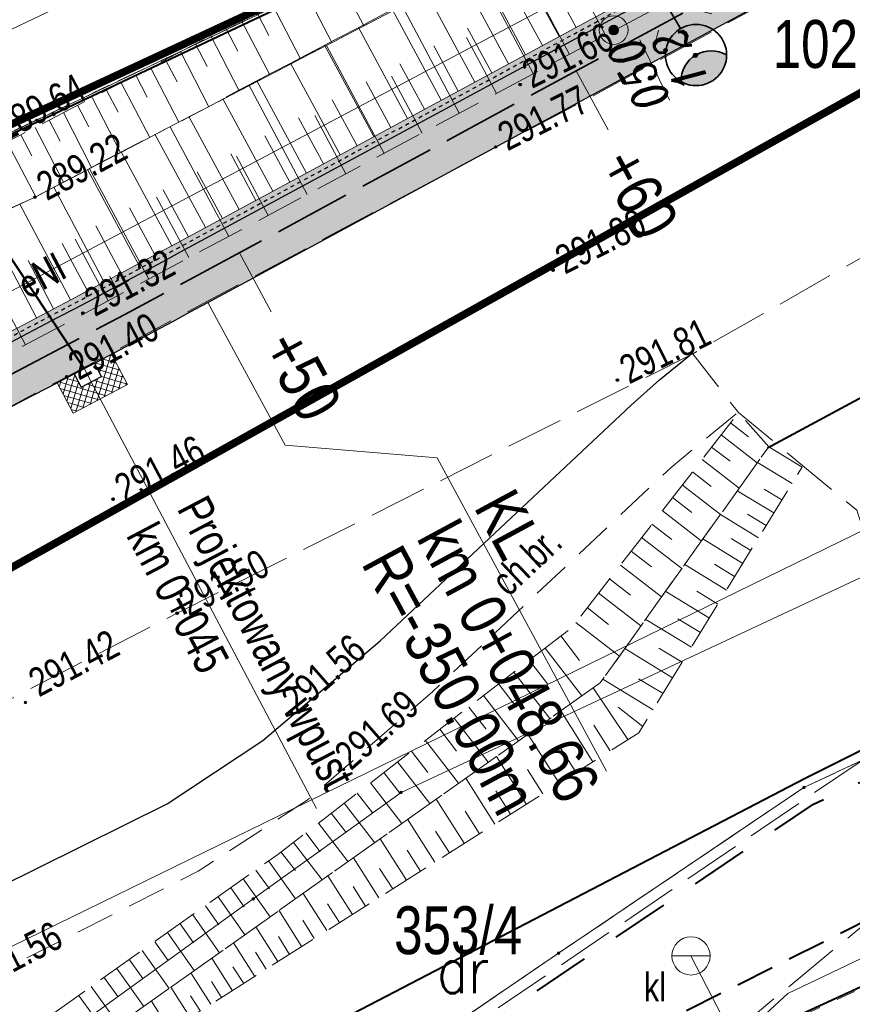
# Model space of a CAD drawing. Header units: metres. Extents: x 7437397 to 7437781, y 5556608 to 5556944.
# Tile 15 of 46: x 7437558 to 7437580, y 5556683 to 5556709. Entities that reach past the tile are written whole.
import ezdxf
from ezdxf.enums import TextEntityAlignment as Align

# ---------------------------------------------------------------- set-up
doc = ezdxf.new("R2010")
doc.units = ezdxf.units.M
doc.header["$MEASUREMENT"] = 0
for name, pattern in [('0.5_0.5', [1.5, 0.5, -0.5, 0.5]), ('314-500', [2.5, 2, -0.5]), ('BUBZ01-500', [1.75, 1.25, -0.5]), ('DGN Style 2', [6.14715, 3.68829, -2.45886]), ('DGN Style 3', [8.60601, 6.14715, -2.45886]), ('EGBK02-500', [2, 1.5, -0.5]), ('EGBO02-500', [2.5, 1.5, -1]), ('EGBU01-500', [1, 0.5, -0.5]), ('KTCR02-500', [1.5, 1, -0.5]), ('KTJZ01-500', [2, 1.5, -0.5])]:
    doc.linetypes.add(name, pattern=pattern)
doc.layers.get('0').update_dxf_attribs({"color": 250, "lineweight": 5})
for name, color, linetype, lineweight in [('203-Punkt załamania granicy działki nie stabilizowany', 7, 'Continuous', 5), ('_PROJ_ZAGOSPODAROWANIE', 7, 'Continuous', 13), ('ARCH_HATCH', 7, 'Continuous', 13), ('BUBZ01', 250, 'Continuous', 5), ('BUIB02_01', 250, 'Continuous', 5), ('BUIB05_01', 250, 'Continuous', 5), ('D_balustrada', 7, '0.5_0.5', 30), ('D_kilometraz', 7, 'Continuous', 13), ('D_kraweznik', 7, 'Continuous', 30), ('D_obrzeze', 7, 'Continuous', 30), ('D_odwodnienie liniowe_wpust', 36, 'Continuous', 30), ('D_opis trasy', 7, 'Continuous', 13), ('D_opisy', 7, 'Continuous', 13), ('D_pobocze', 7, 'Continuous', 13), ('D_skarpa', 7, 'DGN Style 3', 20), ('D_skarpa-symbol', 7, 'Continuous', 20), ('D_zakres', 7, 'DGN Style 2', 13), ('DS_nawierzchnia bitumiczna odtworzenie', 252, 'Continuous', 0), ('EGBD03', 250, 'Continuous', 5), ('EGBK02', 250, 'Continuous', 5), ('EGBO02', 250, 'Continuous', 5), ('EGBP04_03', 250, 'Continuous', 5), ('EGBU01', 250, 'Continuous', 5), ('Elektryka_kanalizacja_technologiczna', 240, '314-500', 35), ('Elektryka_oswietlenie_zewnetrzne', 1, 'Continuous', 35), ('elementy drogowe', 250, 'Continuous', 5), ('KTCR02', 250, 'Continuous', 5), ('KTJZ01', 250, 'Continuous', 5), ('KTKR01', 250, 'Continuous', 5), ('KTOK05_01', 250, 'Continuous', 5), ('MPZP', 250, 'Continuous', 5), ('osadnik kanalizacji lokalnej (dół Chambeau) (punkt)', 7, 'Continuous', 5), ('osadnik kanalizacji lokalnej (dół Chambeau) (punkt)-Atr17', 7, 'Continuous', 5), ('OSSP03', 250, 'Continuous', 5), ('przewód elektroenergetyczny (linia)', 7, 'Continuous', 5), ('przewód kanalizacyjny (linia)', 7, 'Continuous', 5), ('punkt wysokościowy sztuczny', 7, 'Continuous', 5), ('RTPW01', 250, 'Continuous', 5), ('RTPW02', 250, 'Continuous', 5), ('rzedne dla projektanta', 250, 'Continuous', 5), ('SUPE_01', 250, 'Continuous', 5), ('SUPT_01', 250, 'Continuous', 5), ('SUSM01', 250, 'Continuous', 5), ('SUUS13', 250, 'Continuous', 5), ('Warstwa1Kanalizacja deszczowa', 34, 'Continuous', 40)]:
    doc.layers.add(name, color=color, linetype=linetype, lineweight=lineweight)
doc.styles.add('mk2012', font='ITALIC_1250.shx', dxfattribs={"width": 0.8, "height": 0.9})
doc.styles.get("Standard").update_dxf_attribs({"font": 'txt.shx', "width": 0.75})
doc.styles.add('Style-Arial Narrow', font='ARIALN.TTF')
doc.linetypes.add('KTOK05_01-500', pattern='A,3.75,[13,dgnlstyle-rozp_2015.shx,S=0.002778,R=0,X=0,Y=0],3.75', length=7.5)

# ---------------------------------------------------------------- blocks, each defined once
blk = doc.blocks.new('US07')
at = {"color": 0, "linetype": 'Continuous', "lineweight": 13, "ltscale": 10}
for q in [(-5, 0), (5, 0)]:
    blk.add_line((0, 0), q, dxfattribs=at)
blk.add_circle((0, 0), 5, dxfattribs=at)
blk = doc.blocks.new('203')
at = {"layer": '203-Punkt załamania granicy działki nie stabilizowany', "linetype": 'Continuous', "lineweight": 13}
h = blk.add_hatch(color=96, dxfattribs=at)
edge = h.paths.add_edge_path()
edge.add_arc((0, 0), 0.45, 0, 360)
blk = doc.blocks.new('PW02')
at = {"layer": 'punkt wysokościowy sztuczny', "linetype": 'Continuous', "lineweight": 13}
h = blk.add_hatch(color=0, dxfattribs=at)
edge = h.paths.add_edge_path()
edge.add_arc((0, 0), 0.45, 0, 360)
blk = doc.blocks.new('SUSM01_2')
at = {"layer": 'SUSM01', "color": 250, "linetype": 'Continuous', "lineweight": 13}
for p, q in [((-0.543, 0.545), (-0.897, 0.899)), ((0.517, 0.545), (0.871, 0.899)), ((-0.897, -0.869), (-0.543, -0.515)), ((0.871, -0.869), (0.517, -0.515))]:
    blk.add_line(p, q, dxfattribs=at)
blk = doc.blocks.new('SUUS13')
at = {"layer": 'SUUS13', "linetype": 'Continuous', "lineweight": 13}
h = blk.add_hatch(color=8, dxfattribs=at)
edge = h.paths.add_edge_path()
edge.add_arc((0, 0), 0.75, 0, 360)
h = blk.add_hatch(color=8, dxfattribs=at)
edge = h.paths.add_edge_path()
edge.add_arc((0, 0), 0.25, 0, 360)
at = {"layer": 'SUUS13', "color": 250, "linetype": 'Continuous', "lineweight": 13}
for radius in [0.75, 0.25]:
    blk.add_circle((0, 0), radius, dxfattribs=at)
blk = doc.blocks.new('slup_oswietleniowy_3')
h = blk.add_hatch(color=256)
h.dxf.hatch_style = 1
h.paths.add_polyline_path([(3, -0.866, 0.267949), (3.5, 0, 0.267949), (3, 0.866, 0.57735)])
for p, q in [((0, 0.35), (0, -0.35)), ((-0.35, 0), (1.5, 0))]:
    blk.add_line(p, q)
for centre, radius in [((2.5, 0), 1), ((0, 0), 0.35)]:
    blk.add_circle(centre, radius)
blk.add_arc((3.5, 0), 1, 120, 240)

msp = doc.modelspace()

# ---------------------------------------------------------------- hatches: boundary and pattern name
at = {"layer": '_PROJ_ZAGOSPODAROWANIE'}
h = msp.add_hatch(dxfattribs=at)
h.set_pattern_fill('AR-CONC', color=251, scale=0.1, style=0)
h.set_pattern_definition([(50, (0, 0), (0.7172601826, -0.062752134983), [0.075, -0.825]), (355, (0, 0), (-0.138751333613, 0.7521921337), [0.06, -0.66]), (100.45144446, (0.0598, -0.0052), (0.578508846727, 0.68943999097), [0.063740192, -0.701142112]), (46.1842, (0, 0.2), (1.06724133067, -0.16551928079), [0.1125, -1.2375]), (96.63563549, (0.0889, 0.1862), (0.93466194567, 0.97411860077), [0.095610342, -1.05171376]), (351.18416399, (0, 0.2), (0.93466194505, 0.97411860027), [0.09, -0.990000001]), (21, (0.1, 0.15), (0.59690705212, -0.402618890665), [0.075, -0.825]), (326, (0.1, 0.15), (0.24331533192, 0.725150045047), [0.06, -0.66]), (71.45144474, (0.14974, 0.11645), (0.84022237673, 0.322531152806), [0.06374019, -0.701142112]), (37.5, (0, 0), (0.012159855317, 0.332893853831), [0, -0.652, 0, -0.67, 0, -0.6625]), (7.5, (0, 0), (0.263069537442, 0.394411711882), [0, -0.382, 0, -0.637, 0, -0.2525]), (327.5, (-0.223, 0), (0.5338224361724, -0.022554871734), [0, -0.25, 0, -0.78, 0, -1.035]), (317.5, (-0.323, 0), (0.583186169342, 0.100104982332), [0, -0.325, 0, -0.518, 0, -0.735])])
h.paths.add_polyline_path([(7437562.283, 5556703.048, -0.023893), (7437532.299, 5556688.645), (7437530.681, 5556687.961, -0.394504), (7437522.668, 5556690.9), (7437522.022, 5556692.179), (7437521.799, 5556692.066), (7437522.445, 5556690.787, 0.394504), (7437530.778, 5556687.731), (7437532.396, 5556688.415, 0.023893), (7437562.402, 5556702.828), (7437593.223, 5556719.488), (7437593.104, 5556719.708)])
at = {"layer": 'ARCH_HATCH', "linetype": 'Continuous', "lineweight": 25}
h = msp.add_hatch(color=254, dxfattribs=at)
h.dxf.hatch_style = 1
h.paths.add_polyline_path([(7437562.402, 5556702.828, -0.023893), (7437532.396, 5556688.415), (7437530.778, 5556687.731, -0.394504), (7437522.445, 5556690.787), (7437521.799, 5556692.066), (7437520.46, 5556691.39), (7437521.106, 5556690.111, 0.394504), (7437531.362, 5556686.349), (7437532.98, 5556687.034, 0.021064), (7437559.623, 5556699.646), (7437559.623, 5556699.646), (7437559.888, 5556699.785, 0.002613), (7437563.116, 5556701.508), (7437592.616, 5556717.455), (7437593.223, 5556719.488)])
at = {"layer": 'DS_nawierzchnia bitumiczna odtworzenie'}
h = msp.add_hatch(dxfattribs=at)
h.set_pattern_fill('CROSSHATCH', color=256, style=0, pattern_type=2)
h.set_pattern_definition([(73.467, (7437560.36012, 5556699.40724), (-0.143798, 0.042686), []), (343.467, (7437560.36012, 5556699.40724), (0.042686, 0.143798), [])])
h.paths.add_polyline_path([(7437560.154, 5556699.925), (7437560.154, 5556699.925), (7437560.34, 5556699.571), (7437559.809, 5556699.292), (7437559.623, 5556699.646, -0.000357), (7437559.18, 5556699.413), (7437559.6, 5556698.616), (7437561.016, 5556699.362), (7437560.596, 5556700.159, -0.000357)])

# ---------------------------------------------------------------- linework, layer by layer
at = {"layer": 'BUBZ01', "color": 7, "linetype": 'Continuous', "lineweight": 13, "flags": 128}
for points in [[(7437573.5, 5556708.49), (7437571.99, 5556711.33)], [(7437571.61, 5556707.49), (7437570.127, 5556710.263)], [(7437566.44, 5556710.16), (7437567.188, 5556708.732)], [(7437565.61, 5556709.73), (7437566.354, 5556708.298)], [(7437564.79, 5556709.3), (7437565.534, 5556707.871)], [(7437569.68, 5556706.45), (7437568.188, 5556709.253)], [(7437572.56, 5556707.99), (7437571.8, 5556709.42)], [(7437564.39, 5556709.09), (7437564.71, 5556708.48)], [(7437563.98, 5556708.88), (7437564.734, 5556707.455)], [(7437563.19, 5556708.47), (7437563.931, 5556707.036)], [(7437563.58, 5556708.67), (7437563.9, 5556708.07)], [(7437562.79, 5556708.26), (7437563.1, 5556707.67)], [(7437567.72, 5556705.4), (7437566.21, 5556708.223)], [(7437570.65, 5556706.97), (7437569.87, 5556708.43)], [(7437562.4, 5556708.06), (7437563.137, 5556706.623)], [(7437562.01, 5556707.85), (7437562.31, 5556707.27)], [(7437561.23, 5556707.45), (7437561.53, 5556706.87)], [(7437561.62, 5556707.65), (7437562.355, 5556706.216)], [(7437568.71, 5556705.93), (7437567.91, 5556707.42)], [(7437560.85, 5556707.25), (7437561.596, 5556705.82)], [(7437565.71, 5556704.33), (7437564.192, 5556707.172)], [(7437560.47, 5556707.05), (7437560.77, 5556706.48)], [(7437559.71, 5556706.66), (7437560.01, 5556706.1)], [(7437560.09, 5556706.86), (7437560.834, 5556705.423)], [(7437559.34, 5556706.47), (7437560.079, 5556705.03)], [(7437566.72, 5556704.87), (7437565.91, 5556706.39)], [(7437558.97, 5556706.27), (7437559.26, 5556705.72)], [(7437558.23, 5556705.89), (7437558.52, 5556705.34)], [(7437558.6, 5556706.08), (7437559.348, 5556704.649)], [(7437563.66, 5556703.23), (7437562.133, 5556706.1)], [(7437557.87, 5556705.7), (7437558.619, 5556704.268)], [(7437564.69, 5556703.78), (7437563.86, 5556705.33)], [(7437562.62, 5556702.68), (7437561.77, 5556704.26)], [(7437558.35, 5556700.4), (7437557.47, 5556702.05)], [(7437576.76, 5556698.36), (7437577.23, 5556698)], [(7437576.52, 5556698.05), (7437577.46, 5556697.32)], [(7437576.27, 5556697.73), (7437576.75, 5556697.36)], [(7437576.02, 5556697.41), (7437576.99, 5556696.66)], [(7437578.37, 5556696.78), (7437577.47, 5556697.33)], [(7437575.77, 5556697.08), (7437576.26, 5556696.7)], [(7437575.51, 5556696.74), (7437576.5, 5556695.97)], [(7437578.1, 5556696.35), (7437577.64, 5556696.63)], [(7437575.25, 5556696.41), (7437575.75, 5556696.02)], [(7437577.89, 5556696.01), (7437576.94, 5556696.59)], [(7437574.98, 5556696.07), (7437576, 5556695.28)], [(7437577.49, 5556695.36), (7437576.5, 5556695.97)], [(7437577.69, 5556695.68), (7437577.21, 5556695.98)], [(7437574.71, 5556695.72), (7437575.23, 5556695.32)], [(7437574.44, 5556695.37), (7437575.49, 5556694.56)], [(7437577.08, 5556694.69), (7437576.04, 5556695.33)], [(7437577.29, 5556695.03), (7437576.78, 5556695.34)], [(7437574.17, 5556695.01), (7437574.7, 5556694.6)], [(7437573.89, 5556694.65), (7437574.96, 5556693.82)], [(7437576.66, 5556693.99), (7437575.57, 5556694.66)], [(7437576.87, 5556694.35), (7437576.34, 5556694.67)], [(7437573.6, 5556694.29), (7437574.15, 5556693.86)], [(7437573.31, 5556693.92), (7437574.42, 5556693.06)], [(7437576.21, 5556693.26), (7437575.07, 5556693.96)], [(7437576.43, 5556693.63), (7437575.88, 5556693.97)], [(7437573.02, 5556693.54), (7437573.58, 5556693.1)], [(7437572.72, 5556693.15), (7437573.86, 5556692.27)], [(7437575.74, 5556692.5), (7437574.55, 5556693.23)], [(7437575.98, 5556692.89), (7437575.39, 5556693.24)], [(7437572.33, 5556692.8), (7437572.82, 5556692.16)], [(7437571.92, 5556692.48), (7437572.88, 5556691.23)], [(7437575.25, 5556691.7), (7437574, 5556692.47)], [(7437575.5, 5556692.11), (7437574.89, 5556692.48)], [(7437571.51, 5556692.16), (7437571.98, 5556691.55)], [(7437571.1, 5556691.85), (7437572.04, 5556690.64)], [(7437570.71, 5556691.54), (7437571.17, 5556690.94)], [(7437574.74, 5556690.87), (7437573.43, 5556691.67)], [(7437575, 5556691.29), (7437574.36, 5556691.68)], [(7437570.31, 5556691.24), (7437571.23, 5556690.06)], [(7437574.08, 5556690.09), (7437573.18, 5556691.44)], [(7437569.93, 5556690.94), (7437570.38, 5556690.36)], [(7437573.17, 5556689.51), (7437572.33, 5556690.84)], [(7437574.47, 5556690.43), (7437573.83, 5556690.94)], [(7437569.55, 5556690.65), (7437570.43, 5556689.5)], [(7437573.62, 5556689.8), (7437573.19, 5556690.47)], [(7437569.17, 5556690.36), (7437569.61, 5556689.79)], [(7437572.29, 5556688.95), (7437571.47, 5556690.23)], [(7437568.8, 5556690.07), (7437569.66, 5556688.95)], [(7437568.43, 5556689.79), (7437568.86, 5556689.23)], [(7437572.73, 5556689.23), (7437572.31, 5556689.88)], [(7437568.07, 5556689.51), (7437568.91, 5556688.42)], [(7437571.43, 5556688.41), (7437570.65, 5556689.65)], [(7437567.71, 5556689.23), (7437568.13, 5556688.69)], [(7437571.86, 5556688.67), (7437571.46, 5556689.31)], [(7437567.36, 5556688.96), (7437568.18, 5556687.9)], [(7437570.61, 5556687.88), (7437569.85, 5556689.08)], [(7437567.01, 5556688.69), (7437567.42, 5556688.17)], [(7437571.02, 5556688.14), (7437570.63, 5556688.75)], [(7437566.67, 5556688.43), (7437567.47, 5556687.39)], [(7437569.81, 5556687.38), (7437569.08, 5556688.53)], [(7437566.33, 5556688.17), (7437566.73, 5556687.66)], [(7437570.21, 5556687.63), (7437569.83, 5556688.22)], [(7437566, 5556687.91), (7437566.78, 5556686.9)], [(7437569.04, 5556686.89), (7437568.33, 5556688.01)], [(7437565.67, 5556687.65), (7437566.05, 5556687.16)], [(7437569.42, 5556687.13), (7437569.06, 5556687.7)], [(7437565.35, 5556687.4), (7437566.1, 5556686.43)], [(7437568.3, 5556686.42), (7437567.61, 5556687.5)], [(7437565.02, 5556687.16), (7437565.4, 5556686.67)], [(7437568.67, 5556686.65), (7437568.32, 5556687.2)], [(7437564.7, 5556686.92), (7437565.4, 5556685.93)], [(7437567.58, 5556685.96), (7437566.92, 5556687)], [(7437564.37, 5556686.68), (7437564.72, 5556686.19)], [(7437567.94, 5556686.19), (7437567.6, 5556686.72)], [(7437564.04, 5556686.45), (7437564.74, 5556685.46)], [(7437566.89, 5556685.52), (7437566.25, 5556686.53)], [(7437563.71, 5556686.22), (7437564.06, 5556685.72)], [(7437566.22, 5556685.1), (7437565.6, 5556686.07)], [(7437567.23, 5556685.74), (7437566.91, 5556686.25)], [(7437563.38, 5556685.98), (7437564.08, 5556684.99)], [(7437563.05, 5556685.75), (7437563.4, 5556685.25)], [(7437565.57, 5556684.68), (7437564.97, 5556685.63)], [(7437566.55, 5556685.31), (7437566.24, 5556685.8)], [(7437562.72, 5556685.51), (7437563.42, 5556684.52)], [(7437565.89, 5556684.89), (7437565.59, 5556685.37)], [(7437562.06, 5556685.05), (7437562.76, 5556684.06)], [(7437562.39, 5556685.28), (7437562.74, 5556684.78)], [(7437564.94, 5556684.29), (7437564.37, 5556685.2)], [(7437561.73, 5556684.81), (7437562.08, 5556684.32)], [(7437564.34, 5556683.9), (7437563.78, 5556684.78)], [(7437565.25, 5556684.48), (7437564.96, 5556684.95)], [(7437561.4, 5556684.58), (7437562.1, 5556683.59)], [(7437564.64, 5556684.09), (7437564.36, 5556684.54)], [(7437561.07, 5556684.34), (7437561.42, 5556683.85)], [(7437563.76, 5556683.53), (7437563.22, 5556684.38)], [(7437560.74, 5556684.11), (7437561.44, 5556683.12)], [(7437564.05, 5556683.72), (7437563.77, 5556684.15)], [(7437560.4, 5556683.88), (7437560.76, 5556683.38)], [(7437563.19, 5556683.18), (7437562.67, 5556684)], [(7437563.47, 5556683.35), (7437563.21, 5556683.77)], [(7437560.07, 5556683.64), (7437560.78, 5556682.65)], [(7437562.65, 5556682.83), (7437562.15, 5556683.62)], [(7437559.74, 5556683.41), (7437560.1, 5556682.91)], [(7437562.12, 5556682.5), (7437561.64, 5556683.26)], [(7437562.92, 5556683), (7437562.66, 5556683.4)]]:
    msp.add_lwpolyline(points, dxfattribs=at)
at = {"layer": 'BUBZ01', "color": 7, "linetype": 'BUBZ01-500', "lineweight": 13, "flags": 128}
for points in [[(7437555.54, 5556678.94), (7437554.3, 5556679.55), (7437564.94, 5556687.09), (7437572.62, 5556693.02), (7437576.97, 5556698.63), (7437577.76, 5556697.74), (7437573.36, 5556691.57), (7437555.54, 5556678.94)], [(7437577.76, 5556697.74), (7437578.63, 5556697.21), (7437574.37, 5556690.27), (7437554.88, 5556677.9), (7437555.54, 5556678.94), (7437573.36, 5556691.57), (7437577.76, 5556697.74)]]:
    msp.add_lwpolyline(points, close=True, dxfattribs=at)
at = {"layer": 'BUIB02_01', "color": 212, "linetype": 'Continuous', "lineweight": 40, "flags": 128}
for points in [[(7437578.709, 5556689.08), (7437609.016, 5556704.209), (7437638.73, 5556719.29), (7437644.506, 5556722.382), (7437654.627, 5556703.284)], [(7437478.779, 5556655.789), (7437498.529, 5556658.242), (7437527.258, 5556665.29), (7437554.461, 5556676.462), (7437578.709, 5556689.08)]]:
    msp.add_lwpolyline(points, dxfattribs=at)
at = {"layer": 'BUIB05_01', "color": 7, "linetype": 'Continuous', "lineweight": 40, "flags": 128}
msp.add_lwpolyline([(7437577.73, 5556697.71), (7437589.04, 5556703.81)], dxfattribs=at)
at = {"layer": 'D_kilometraz', "flags": 128}
for points in [[(7437573.568, 5556706.022), (7437572.736, 5556707.561)], [(7437564.771, 5556701.266), (7437563.939, 5556702.806)]]:
    msp.add_lwpolyline(points, dxfattribs=at)
at = {"layer": 'D_kraweznik'}
msp.add_line((7437563.116, 5556701.508), (7437592.616, 5556717.455), dxfattribs=at)
msp.add_arc((7437396.683, 5557009.404), 350, 292.91854, 298.39337, dxfattribs=at)
at = {"layer": 'D_obrzeze'}
msp.add_line((7437562.402, 5556702.828), (7437605.532, 5556726.141), dxfattribs=at)
at = {"layer": 'D_odwodnienie liniowe_wpust', "flags": 128}
msp.add_lwpolyline([(7437559.809, 5556699.292), (7437560.34, 5556699.571), (7437560.154, 5556699.925), (7437559.623, 5556699.646), (7437559.809, 5556699.292)], close=True, dxfattribs=at)
at = {"layer": 'D_opis trasy'}
msp.add_line((7437565.131, 5556697.78), (7437569.103, 5556697.448), dxfattribs=at)
at = {"layer": 'D_opis trasy', "flags": 128}
for points in [[(7437563.116, 5556701.508), (7437565.131, 5556697.78)], [(7437569.103, 5556697.448), (7437573.525, 5556689.269)]]:
    msp.add_lwpolyline(points, dxfattribs=at)
at = {"layer": 'D_opisy'}
msp.add_line((7437559.888, 5556699.785), (7437565.947, 5556688.292), dxfattribs=at)
at = {"layer": 'D_skarpa-symbol', "flags": 128}
for points in [[(7437572.729, 5556708.694), (7437571.483, 5556710.998)], [(7437571.849, 5556708.218), (7437570.594, 5556710.54)], [(7437570.969, 5556707.743), (7437569.704, 5556710.083)], [(7437570.089, 5556707.267), (7437568.818, 5556709.619)], [(7437572.289, 5556708.456), (7437571.664, 5556709.613)], [(7437569.21, 5556706.792), (7437567.932, 5556709.155)], [(7437571.409, 5556707.98), (7437570.779, 5556709.146)], [(7437568.33, 5556706.316), (7437567.047, 5556708.69)], [(7437570.529, 5556707.505), (7437569.895, 5556708.678)], [(7437567.45, 5556705.841), (7437566.161, 5556708.226)], [(7437569.65, 5556707.029), (7437569.012, 5556708.208)], [(7437566.571, 5556705.365), (7437565.275, 5556707.761)], [(7437568.77, 5556706.554), (7437568.13, 5556707.738)], [(7437565.691, 5556704.89), (7437564.39, 5556707.297)], [(7437567.89, 5556706.078), (7437567.247, 5556707.268)], [(7437564.811, 5556704.414), (7437563.504, 5556706.832)], [(7437567.011, 5556705.603), (7437566.364, 5556706.798)], [(7437563.932, 5556703.938), (7437562.618, 5556706.368)], [(7437566.131, 5556705.127), (7437565.482, 5556706.328)], [(7437563.052, 5556703.463), (7437561.733, 5556705.903)], [(7437565.251, 5556704.652), (7437564.599, 5556705.858)], [(7437562.172, 5556702.988), (7437560.852, 5556705.441)], [(7437564.371, 5556704.176), (7437563.716, 5556705.388)], [(7437563.492, 5556703.701), (7437562.834, 5556704.918)], [(7437562.612, 5556703.225), (7437561.951, 5556704.448)], [(7437559.526, 5556701.575), (7437558.202, 5556704.076)], [(7437561.731, 5556702.751), (7437561.07, 5556703.98)], [(7437558.642, 5556701.107), (7437557.303, 5556703.66)], [(7437559.968, 5556701.808), (7437559.31, 5556703.048)], [(7437559.084, 5556701.341), (7437558.418, 5556702.604)]]:
    msp.add_lwpolyline(points, dxfattribs=at)
at = {"layer": 'D_zakres', "flags": 128}
msp.add_lwpolyline([(7437559.18, 5556699.413), (7437559.6, 5556698.616), (7437561.016, 5556699.362), (7437560.596, 5556700.159)], dxfattribs=at)
at = {"layer": 'EGBD03', "color": 96, "linetype": 'Continuous', "lineweight": 13, "flags": 128}
for points in [[(7437594.67, 5556701.11), (7437568.16, 5556688.71)], [(7437549.89, 5556680.73), (7437584.26, 5556697.53)], [(7437586.26, 5556692.39), (7437578.68, 5556688.84)], [(7437564.3, 5556685.93), (7437568.16, 5556688.71)], [(7437572.27, 5556684.51), (7437578.68, 5556688.84)], [(7437553.19, 5556677.9), (7437564.3, 5556685.93)], [(7437572.27, 5556684.51), (7437566.34, 5556680.46)]]:
    msp.add_lwpolyline(points, dxfattribs=at)
at = {"layer": 'EGBK02', "color": 96, "linetype": 'EGBK02-500', "lineweight": 13, "flags": 128}
for points in [[(7437581.3, 5556690.06), (7437578.68, 5556688.84)], [(7437578.68, 5556688.84), (7437572.27, 5556684.51)], [(7437572.27, 5556684.51), (7437566.34, 5556680.46)]]:
    msp.add_lwpolyline(points, dxfattribs=at)
at = {"layer": 'EGBU01', "color": 96, "linetype": 'EGBU01-500', "lineweight": 13, "flags": 128}
for points in [[(7437581.3, 5556690.06), (7437578.68, 5556688.84)], [(7437578.68, 5556688.84), (7437581.3, 5556690.06)], [(7437578.68, 5556688.84), (7437572.27, 5556684.51)], [(7437572.27, 5556684.51), (7437578.68, 5556688.84)], [(7437575.92, 5556681.62), (7437583.87, 5556685.3)], [(7437572.27, 5556684.51), (7437566.34, 5556680.46)], [(7437566.34, 5556680.46), (7437572.27, 5556684.51)]]:
    msp.add_lwpolyline(points, dxfattribs=at)
at = {"layer": 'Elektryka_kanalizacja_technologiczna'}
msp.add_line((7437562.759, 5556702.168), (7437606.252, 5556725.682), dxfattribs=at)
at = {"layer": 'elementy drogowe', "color": 7, "linetype": 'Continuous', "lineweight": 13, "ltscale": 10, "flags": 128}
msp.add_lwpolyline([(7437560.546, 5556702.194), (7437560.721, 5556701.891), (7437561.046, 5556702.078)], dxfattribs=at)
at = {"layer": 'KTCR02', "color": 7, "linetype": 'KTCR02-500', "lineweight": 13, "flags": 128}
msp.add_lwpolyline([(7437576.91, 5556698.6), (7437575.21, 5556697.2), (7437568.98, 5556691.34), (7437565.71, 5556688.51), (7437562.86, 5556686.65), (7437557.05, 5556683.71), (7437557.69, 5556682.42), (7437553.22, 5556680.18), (7437552.61, 5556681.5), (7437549.38, 5556679.96), (7437545.37, 5556678.26), (7437542.6, 5556677.35), (7437533.32, 5556674.74)], dxfattribs=at)
at = {"layer": 'KTJZ01', "color": 7, "linetype": 'KTJZ01-500', "lineweight": 13, "flags": 128}
msp.add_lwpolyline([(7437589.109, 5556707.502), (7437587.51, 5556704.57), (7437591.6, 5556694.89), (7437588.51, 5556693.05), (7437585.23, 5556698.82), (7437583.56, 5556697.89), (7437586.26, 5556692.39), (7437588.01, 5556689.01), (7437584.59, 5556687.27), (7437583.01, 5556687.54), (7437568.72, 5556675.73), (7437566.49, 5556680.22), (7437581.79, 5556690.63), (7437580.06, 5556696.08), (7437576.97, 5556698.63), (7437575.78, 5556700.17)], dxfattribs=at)
at = {"layer": 'KTKR01', "color": 7, "linetype": 'Continuous', "lineweight": 30, "flags": 128}
msp.add_lwpolyline([(7437509.93, 5556671.34), (7437513.74, 5556672.37), (7437516.19, 5556672.93), (7437525.36, 5556674.85), (7437534.27, 5556677.12), (7437543.86, 5556679.82), (7437547.6, 5556681.25), (7437562.05, 5556688.41), (7437564.55, 5556690.07), (7437567.61, 5556692.67), (7437574.17, 5556698.83), (7437574.91, 5556699.49), (7437575.69, 5556700.12)], dxfattribs=at)
at = {"layer": 'KTOK05_01', "color": 7, "linetype": 'KTOK05_01-500', "lineweight": 40, "flags": 128}
msp.add_lwpolyline([(7437568.97, 5556671.61), (7437569.48, 5556674.26), (7437578.55, 5556682.89), (7437583.93, 5556685.36)], dxfattribs=at)
at = {"layer": 'przewód elektroenergetyczny (linia)', "color": 1, "linetype": 'Continuous', "lineweight": 13, "flags": 128}
msp.add_lwpolyline([(7437570.15, 5556675.06), (7437569.67, 5556675.52), (7437578.26, 5556683.46), (7437582.47, 5556685.47), (7437587.88, 5556688.07), (7437585.32, 5556692.93), (7437587.22, 5556693.96)], dxfattribs=at)
at = {"layer": 'przewód kanalizacyjny (linia)', "color": 36, "linetype": 'Continuous', "lineweight": 13, "flags": 128}
msp.add_lwpolyline([(7437585.379, 5556665.743), (7437575.73, 5556684.44)], dxfattribs=at)
at = {"layer": 'rzedne dla projektanta', "color": 7, "linetype": 'Continuous', "lineweight": 40}
for centre in [(7437571.27, 5556707.2), (7437570.63, 5556705.57), (7437558.6, 5556704.26), (7437572.13, 5556702.35), (7437559.85, 5556701.23), (7437559.43, 5556699.57), (7437573.81, 5556699.48), (7437560.64, 5556696.37), (7437562.31, 5556693.39)]:
    msp.add_circle(centre, 0.0225, dxfattribs=at)
at = {"layer": 'SUUS13', "color": 7, "linetype": 'Continuous', "lineweight": 13}
msp.add_line((7437575.171, 5556706.795), (7437574.398, 5556708.365), dxfattribs=at)
at = {"layer": 'Warstwa1Kanalizacja deszczowa'}
msp.add_line((7437559.888, 5556699.785), (7437557.587, 5556703.239), dxfattribs=at)

# ---------------------------------------------------------------- block references
at = {"layer": 'EGBP04_03', "color": 96, "linetype": 'Continuous', "lineweight": 13, "xscale": 0.1, "yscale": 0.1, "zscale": 0.1}
for p in [(7437568.16, 5556688.71), (7437578.68, 5556688.84), (7437564.3, 5556685.93), (7437572.27, 5556684.51)]:
    msp.add_blockref('203', p, dxfattribs=at)
at = {"layer": 'Elektryka_oswietlenie_zewnetrzne', "linetype": 'Continuous', "xscale": 0.8, "yscale": 0.8, "zscale": 0.001, "rotation": 300.3159171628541}
msp.add_blockref('slup_oswietleniowy_3', (7437574.852, 5556709.699), dxfattribs=at)
at = {"layer": 'osadnik kanalizacji lokalnej (dół Chambeau) (punkt)', "color": 7, "linetype": 'Continuous', "lineweight": 13, "xscale": 0.1, "yscale": 0.1, "zscale": 0.1}
msp.add_blockref('US07', (7437575.73, 5556684.44), dxfattribs=at)
at = {"layer": 'RTPW02', "color": 7, "linetype": 'Continuous', "lineweight": 13, "xscale": 0.1, "yscale": 0.1, "zscale": 0.1}
for p in [(7437558.35, 5556691.06), (7437565.3, 5556690.8), (7437566.66, 5556689.31)]:
    msp.add_blockref('PW02', p, dxfattribs=at)
at = {"layer": 'SUSM01', "color": 7, "linetype": 'Continuous', "lineweight": 13, "rotation": 211.119352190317}
msp.add_blockref('SUSM01_2', (7437575.041, 5556709.357), dxfattribs=at)
at = {"layer": 'SUUS13', "color": 7, "linetype": 'Continuous', "lineweight": 13, "xscale": 0.5, "yscale": 0.5, "zscale": 0.5}
msp.add_blockref('SUUS13', (7437573.711, 5556708.624), dxfattribs=at)

# ---------------------------------------------------------------- texts
at = {"layer": 'D_kilometraz', "char_height": 1.2, "attachment_point": 4, "rotation": 298.3934, "line_spacing_factor": 1.6, "style": 'Style-Arial Narrow'}
for s, insert in [('+60', (7437573.806, 5556705.382)), ('+50', (7437565.009, 5556700.627))]:
    msp.add_mtext(s, dxfattribs=dict(at, insert=insert))
at = {"layer": 'D_opis trasy', "char_height": 1.2, "rotation": 298.3934, "style": 'Style-Arial Narrow'}
for s, insert, attachment_point, line_spacing_factor in [('KL\\Pkm 0+048.66', (7437569.814, 5556696.046), 4, 0.85), ('R=-350.00m', (7437571.236, 5556688.292), 6, 0.35)]:
    msp.add_mtext(s, dxfattribs=dict(at, insert=insert, attachment_point=attachment_point, line_spacing_factor=line_spacing_factor))
at = {"layer": 'D_opisy', "insert": (7437563.091, 5556696.542), "char_height": 0.9, "attachment_point": 1, "rotation": 297.7945}
msp.add_mtext('\\pt11;\\fArial|b0|i0|c238238|p39;Projektowany wpust\\Pkm 0+045', dxfattribs=at)
at = {"layer": 'EGBD03', "color": 96, "linetype": 'Continuous', "lineweight": 30, "insert": (7437567.977, 5556684.467), "char_height": 1.25, "attachment_point": 7, "line_spacing_factor": 0.6}
msp.add_mtext('\\FWORKING_1250;\\H1x;\\W0.8;353/4', dxfattribs=at)
at = {"layer": 'EGBU01', "color": 96, "linetype": 'Continuous', "lineweight": 30, "width": 0.8}
msp.add_text('dr', height=1.25, dxfattribs=at).set_placement((7437569.095, 5556683.463))
at = {"layer": 'KTCR02', "color": 7, "linetype": 'Continuous', "lineweight": 13, "insert": (7437570.971, 5556693.791), "char_height": 0.75, "attachment_point": 7, "rotation": 43.247, "line_spacing_factor": 0.6}
msp.add_mtext('\\FWORKING_1250;\\H1x;\\W0.8;ch.br.', dxfattribs=at)
at = {"layer": 'osadnik kanalizacji lokalnej (dół Chambeau) (punkt)-Atr17', "color": 7, "insert": (7437574.5, 5556683.25), "char_height": 0.75, "attachment_point": 7, "line_spacing_factor": 0.6}
msp.add_mtext('\\FWORKING_1250;\\H1x;\\W0.8;kl', dxfattribs=at)
at = {"layer": 'OSSP03', "color": 7, "linetype": 'Continuous', "lineweight": 30, "insert": (7437577.862, 5556707.618), "char_height": 1.25, "attachment_point": 7, "line_spacing_factor": 0.6}
msp.add_mtext('\\FWORKING_1250;\\H1x;\\W0.8;1028', dxfattribs=at)
at = {"layer": 'RTPW01', "color": 7, "linetype": 'Continuous', "lineweight": 13, "char_height": 0.75, "attachment_point": 7, "line_spacing_factor": 0.6}
for s, insert, rotation in [('\\FWORKING_1250;\\H1x;\\W0.8;291.42', (7437558.706, 5556691.179), 27.718), ('\\FWORKING_1250;\\H1x;\\W0.8;291.56', (7437565.465, 5556690.712), 41.164), ('\\FWORKING_1250;\\H1x;\\W0.8;291.69', (7437566.855, 5556689.252), 41.276), ('\\FWORKING_1250;\\H1x;\\W0.8;291.56', (7437557.215, 5556683.568), 27.468)]:
    msp.add_mtext(s, dxfattribs=dict(at, insert=insert, rotation=rotation))
at = {"layer": 'rzedne dla projektanta', "color": 7, "linetype": 'Continuous', "lineweight": 0, "char_height": 0.75, "attachment_point": 7, "line_spacing_factor": 0.6}
for s, insert, rotation in [('\\FWORKING_1250;\\H1x;\\W0.8; 291.66', (7437571.381, 5556706.976), 26.3467), ('\\FWORKING_1250;\\H1x;\\W0.8; 289.64', (7437557.637, 5556705.589), 27.9221), ('\\FWORKING_1250;\\H1x;\\W0.8; 291.77', (7437570.741, 5556705.346), 26.3467), ('\\FWORKING_1250;\\H1x;\\W0.8; 289.22', (7437558.717, 5556704.039), 27.9221), ('\\FWORKING_1250;\\H1x;\\W0.8; 291.80', (7437572.241, 5556702.126), 26.3467), ('\\FWORKING_1250;\\H1x;\\W0.8; 291.40', (7437559.547, 5556699.349), 27.9221), ('\\FWORKING_1250;\\H1x;\\W0.8; 291.81', (7437573.921, 5556699.256), 26.3467), ('\\FWORKING_1250;\\H1x;\\W0.8; 291.46', (7437560.757, 5556696.149), 27.9221), ('\\FWORKING_1250;\\H1x;\\W0.8; 291.50', (7437562.427, 5556693.169), 27.9221)]:
    msp.add_mtext(s, dxfattribs=dict(at, insert=insert, rotation=rotation))
at = {"layer": 'SUPE_01', "color": 1, "linetype": 'Continuous', "lineweight": 13, "width": 0.8}
msp.add_text('eNI', height=0.75, rotation=27.9465, dxfattribs=at).set_placement((7437558.753, 5556702.221), align=Align.MIDDLE_CENTER)
at = {"layer": 'SUUS13', "color": 7, "linetype": 'Continuous', "lineweight": 13, "insert": (7437575.305, 5556706.863), "char_height": 0.9, "attachment_point": 4, "rotation": 116.839, "line_spacing_factor": 0.76062, "style": 'mk2012'}
msp.add_mtext('\\H1x;\\W0.8;050\\P1.2', dxfattribs=at)

# ---------------------------------------------------------------- next in the draw order: wipeouts: each hides what was drawn before it
at = {"color": 7, "linetype": 'Continuous', "lineweight": 13, "ltscale": 10}
msp.add_wipeout([(7437560.221, 5556702.007), (7437560.222, 5556702.758), (7437560.872, 5556702.381)], dxfattribs=at).dxf.layer = 'elementy drogowe'

# ---------------------------------------------------------------- next in the draw order: linework, layer by layer
at = {"layer": '_PROJ_ZAGOSPODAROWANIE', "linetype": '314-500'}
for points in [[(7437690.99, 5556768.992, 0.2, 0.2, 0), (7437515.52, 5556670.824, 0, 0, 0)], [(7437515.52, 5556670.824, 0.2, 0.2, 0), (7437510.688, 5556669.395, 0.2, 0.2, 0), (7437500.229, 5556667.194, 0.2, 0.2, 0), (7437486.31, 5556664.78, 0.2, 0.2, 0), (7437483.805, 5556682.481, 0.2, 0.2, 0), (7437514.045, 5556687.445, 0.2, 0.2, 0), (7437513.13, 5556690.08, 0.2, 0.2, 0), (7437520.83, 5556693.404, 0.2, 0.2, 0), (7437522.86, 5556690.63, 0.2, 0.2, 0), (7437525.876, 5556691.876, 0.2, 0.2, 0), (7437540.193, 5556697.887, 0.2, 0.2, 0), (7437574.98, 5556714.07, 0.2, 0.2, 0), (7437590.898, 5556722.559, 0.2, 0.2, 0)]]:
    msp.add_lwpolyline(points, format="xyseb", dxfattribs=at)
at = {"layer": 'BUBZ01', "color": 7, "linetype": 'BUBZ01-500', "lineweight": 13, "flags": 128}
msp.add_lwpolyline([(7437528.318, 5556692.995), (7437547.83, 5556700.48), (7437576.23, 5556715.25), (7437589.02, 5556721.32), (7437589.43, 5556720.35), (7437575.67, 5556713.15), (7437558.6, 5556704.26), (7437548.16, 5556699.51), (7437535.53, 5556693.23), (7437528.982, 5556691.059)], dxfattribs=at)
msp.add_lwpolyline([(7437524.04, 5556689.42), (7437535.53, 5556693.23), (7437548.16, 5556699.51), (7437558.6, 5556704.26), (7437575.67, 5556713.15), (7437589.43, 5556720.35), (7437590.07, 5556719.5), (7437590.16, 5556717.95), (7437574.86, 5556709.22), (7437552.89, 5556697.48), (7437530.34, 5556687.12), (7437524.27, 5556688.21), (7437524.04, 5556689.42)], close=True, dxfattribs=at)
at = {"layer": 'BUBZ01', "color": 7, "linetype": 'Continuous', "lineweight": 13, "flags": 128}
for points in [[(7437561.57, 5556702.12), (7437560.025, 5556705.002)], [(7437560.51, 5556701.55), (7437559.65, 5556703.16)]]:
    msp.add_lwpolyline(points, dxfattribs=at)
at = {"layer": 'BUIB02_01', "color": 212, "linetype": 'Continuous', "lineweight": 40, "flags": 128}
msp.add_lwpolyline([(7437471.018, 5556680.168), (7437490.105, 5556682.798), (7437506.941, 5556685.963), (7437514.516, 5556687.29), (7437530.92, 5556693.586), (7437543.72, 5556699.172), (7437579.76, 5556716.205), (7437631.582, 5556743.722), (7437615.039, 5556772.576)], dxfattribs=at)
at = {"layer": 'D_balustrada', "ltscale": 0.1, "flags": 128}
msp.add_lwpolyline([(7437521.91, 5556692.123), (7437522.557, 5556690.843, 0.394504), (7437530.729, 5556687.846), (7437532.348, 5556688.53, 0.023893), (7437562.343, 5556702.938), (7437591.013, 5556718.435)], format="xyb", dxfattribs=at)
at = {"layer": 'D_obrzeze'}
msp.add_arc((7437396.683, 5557009.404), 348.5, 292.91854, 298.39337, dxfattribs=at)
at = {"layer": 'D_pobocze', "flags": 128}
msp.add_lwpolyline([(7437522.668, 5556690.9, 0.394504), (7437530.681, 5556687.961), (7437532.299, 5556688.645, 0.023893), (7437562.283, 5556703.048), (7437593.104, 5556719.708)], format="xyb", dxfattribs=at)
at = {"layer": 'D_skarpa', "flags": 128}
msp.add_lwpolyline([(7437524.288, 5556689.548), (7437524.714, 5556689.687), (7437525.28, 5556689.873), (7437525.75, 5556690.027), (7437526.151, 5556690.158), (7437526.498, 5556690.272), (7437526.804, 5556690.372), (7437527.078, 5556690.462), (7437527.326, 5556690.543), (7437527.555, 5556690.618), (7437527.767, 5556690.687), (7437527.965, 5556690.752), (7437528.153, 5556690.814), (7437528.333, 5556690.873), (7437528.506, 5556690.929), (7437528.675, 5556690.985), (7437528.84, 5556691.039), (7437529.003, 5556691.092), (7437529.165, 5556691.145), (7437529.354, 5556691.207), (7437529.831, 5556691.363), (7437530.308, 5556691.52), (7437530.785, 5556691.676), (7437531.258, 5556691.831), (7437531.728, 5556691.985), (7437532.198, 5556692.139), (7437532.668, 5556692.293), (7437533.138, 5556692.447), (7437533.609, 5556692.601), (7437534.079, 5556692.755), (7437534.55, 5556692.909), (7437535.021, 5556693.063), (7437535.492, 5556693.218), (7437535.937, 5556693.43), (7437536.38, 5556693.648), (7437536.823, 5556693.866), (7437537.266, 5556694.083), (7437537.709, 5556694.301), (7437538.152, 5556694.519), (7437538.595, 5556694.737), (7437539.038, 5556694.954), (7437539.48, 5556695.172), (7437539.923, 5556695.389), (7437540.366, 5556695.607), (7437540.808, 5556695.825), (7437541.251, 5556696.042), (7437541.693, 5556696.26), (7437542.136, 5556696.477), (7437542.579, 5556696.695), (7437543.021, 5556696.912), (7437543.463, 5556697.13), (7437543.906, 5556697.347), (7437544.348, 5556697.565), (7437544.791, 5556697.782), (7437545.233, 5556698), (7437545.675, 5556698.217), (7437546.118, 5556698.434), (7437546.56, 5556698.652), (7437547.002, 5556698.869), (7437547.445, 5556699.087), (7437547.887, 5556699.304), (7437548.334, 5556699.513), (7437548.781, 5556699.72), (7437549.229, 5556699.927), (7437549.676, 5556700.134), (7437550.124, 5556700.341), (7437550.571, 5556700.548), (7437551.019, 5556700.755), (7437551.467, 5556700.962), (7437551.914, 5556701.169), (7437552.362, 5556701.376), (7437552.81, 5556701.583), (7437553.258, 5556701.79), (7437553.706, 5556701.997), (7437554.154, 5556702.204), (7437554.602, 5556702.411), (7437555.05, 5556702.618), (7437555.498, 5556702.826), (7437555.946, 5556703.033), (7437556.394, 5556703.24), (7437556.843, 5556703.447), (7437557.291, 5556703.655), (7437557.739, 5556703.862), (7437558.188, 5556704.069), (7437558.636, 5556704.279), (7437559.073, 5556704.508), (7437559.51, 5556704.737), (7437559.947, 5556704.966), (7437560.384, 5556705.196), (7437560.821, 5556705.425), (7437561.262, 5556705.656), (7437561.705, 5556705.888), (7437562.147, 5556706.121), (7437562.59, 5556706.353), (7437563.033, 5556706.585), (7437563.476, 5556706.817), (7437563.919, 5556707.05), (7437564.362, 5556707.282), (7437564.804, 5556707.514), (7437565.247, 5556707.746), (7437565.69, 5556707.979), (7437566.133, 5556708.211), (7437566.576, 5556708.443), (7437567.019, 5556708.676), (7437567.461, 5556708.908), (7437567.904, 5556709.14), (7437568.347, 5556709.372), (7437568.79, 5556709.605), (7437569.233, 5556709.837), (7437569.676, 5556710.069), (7437570.121, 5556710.297), (7437570.565, 5556710.526), (7437571.01, 5556710.755), (7437571.455, 5556710.983), (7437571.9, 5556711.212), (7437572.344, 5556711.441), (7437572.789, 5556711.669), (7437573.234, 5556711.898), (7437573.679, 5556712.126), (7437574.124, 5556712.355), (7437574.568, 5556712.584), (7437575.013, 5556712.812), (7437575.458, 5556713.041), (7437575.908, 5556713.259), (7437576.364, 5556713.468), (7437576.82, 5556713.676), (7437577.275, 5556713.885), (7437577.731, 5556714.094), (7437578.186, 5556714.302), (7437578.642, 5556714.511), (7437579.097, 5556714.72), (7437579.553, 5556714.928), (7437580.009, 5556715.137), (7437580.463, 5556715.349), (7437580.897, 5556715.596), (7437581.331, 5556715.844), (7437581.766, 5556716.092), (7437582.2, 5556716.34), (7437582.635, 5556716.588), (7437583.069, 5556716.836), (7437583.504, 5556717.083), (7437583.938, 5556717.331), (7437584.372, 5556717.579), (7437584.807, 5556717.827), (7437585.241, 5556718.075), (7437585.676, 5556718.322), (7437586.11, 5556718.57), (7437586.544, 5556718.818), (7437586.979, 5556719.066), (7437587.413, 5556719.314), (7437587.848, 5556719.562), (7437588.282, 5556719.809), (7437588.716, 5556720.057), (7437589.151, 5556720.305), (7437589.223, 5556720.346)], dxfattribs=at)
at = {"layer": 'D_skarpa-symbol', "flags": 128}
for points in [[(7437561.291, 5556702.515), (7437559.97, 5556704.978)], [(7437560.41, 5556702.042), (7437559.091, 5556704.518)], [(7437560.85, 5556702.278), (7437560.189, 5556703.512)]]:
    msp.add_lwpolyline(points, dxfattribs=at)
at = {"layer": 'EGBD03', "color": 96, "linetype": 'Continuous', "lineweight": 13, "flags": 128}
msp.add_lwpolyline([(7437574.98, 5556714.07), (7437547.59, 5556701)], dxfattribs=at)
at = {"layer": 'EGBO02', "color": 96, "linetype": 'EGBO02-500', "lineweight": 40, "flags": 128}
msp.add_lwpolyline([(7437509.408, 5556641.775), (7437527.366, 5556653.573), (7437535.53, 5556659.046), (7437540.808, 5556662.655), (7437546.047, 5556666.094), (7437546.417, 5556666.344), (7437547.687, 5556667.174), (7437556.491, 5556673.156), (7437559.221, 5556675.006), (7437566.622, 5556680.047), (7437572.551, 5556684.096), (7437578.927, 5556688.403), (7437581.512, 5556689.607), (7437586.468, 5556691.935), (7437596.734, 5556696.524), (7437608.998, 5556702.025), (7437613.531, 5556704.147), (7437646.901, 5556719.682), (7437664.231, 5556728.731), (7437679.981, 5556736.007), (7437721.816, 5556755.672), (7437743.341, 5556772.789), (7437751.664, 5556779.423)], dxfattribs=at)
at = {"layer": 'EGBU01', "color": 96, "linetype": 'EGBU01-500', "lineweight": 13, "flags": 128}
for points in [[(7437548.13, 5556701.26), (7437574.98, 5556714.07)], [(7437574.98, 5556714.07), (7437548.13, 5556701.26)]]:
    msp.add_lwpolyline(points, dxfattribs=at)
at = {"layer": 'Elektryka_kanalizacja_technologiczna'}
msp.add_arc((7437396.683, 5557009.404), 349.25, 292.99537, 298.39337, dxfattribs=at)
at = {"layer": 'KTJZ01', "color": 7, "linetype": 'KTJZ01-500', "lineweight": 13, "flags": 128}
msp.add_lwpolyline([(7437487.24, 5556665.88), (7437500.01, 5556668.65), (7437509.93, 5556671.34), (7437514.81, 5556672.66), (7437528.54, 5556677.57), (7437546.18, 5556685.08), (7437562.31, 5556693.39), (7437575.78, 5556700.17), (7437584.6, 5556705.2), (7437599.33, 5556712.79), (7437607.41, 5556717.03), (7437624.22, 5556725.75), (7437636.91, 5556731.79), (7437639.91, 5556733.3), (7437648.13, 5556737.1), (7437664.08, 5556744.94), (7437674.41, 5556750.47), (7437695.47, 5556762.01), (7437726.23, 5556778.98), (7437745.592, 5556790.579), (7437740.524, 5556799.89), (7437726.071, 5556794.065), (7437721.424, 5556793.261), (7437718.653, 5556793.684), (7437716.454, 5556794.853), (7437714.78, 5556796.65), (7437713.44, 5556798.18), (7437704.05, 5556814.76), (7437696.46, 5556806.77), (7437698.53, 5556806.84), (7437700.74, 5556806.26), (7437702.79, 5556804.94), (7437704.06, 5556803.16), (7437709.44, 5556793.77), (7437711.44, 5556790.12), (7437712.13, 5556787.63), (7437712.21, 5556785.35), (7437711.59, 5556783.66), (7437709.87, 5556781.76), (7437701.28, 5556777.09), (7437699.42, 5556776.48), (7437697.78, 5556776.19), (7437695.76, 5556776.41), (7437693.65, 5556777.51), (7437692.09, 5556778.89), (7437690.49, 5556781.22), (7437685.25, 5556778.28), (7437686.1, 5556775.03), (7437686.085, 5556773.72), (7437685.81, 5556772.51), (7437685.3, 5556771.32), (7437684.475, 5556769.98), (7437683.43, 5556768.68), (7437682.12, 5556767.23), (7437680.52, 5556765.9), (7437679.609, 5556765.424), (7437667.4, 5556758.73), (7437656.58, 5556752.94), (7437646.03, 5556747.24), (7437635.04, 5556741.31), (7437625.46, 5556735.97), (7437617.31, 5556731.03), (7437610.73, 5556727.32), (7437599.83, 5556721.28), (7437592.56, 5556717.41), (7437581.48, 5556711.39), (7437572.19, 5556706.38), (7437570.63, 5556705.57), (7437559.43, 5556699.57), (7437555.27, 5556697.37), (7437547.58, 5556693.6), (7437542.1, 5556690.99), (7437536.78, 5556688.64), (7437527.13, 5556684.56), (7437524.75, 5556685.69), (7437522.99, 5556687.15), (7437521.44, 5556689.45), (7437520.46, 5556691.39), (7437515.43, 5556689.51), (7437516.09, 5556686.202), (7437515.98, 5556684.5), (7437514.73, 5556681.38), (7437513.55, 5556680.28), (7437512.1, 5556679.32), (7437507.87, 5556678.13), (7437498.81, 5556675.82), (7437492.9, 5556674.29)], dxfattribs=at)
at = {"layer": 'MPZP', "color": 212, "linetype": 'KTCR02-500', "lineweight": 40, "flags": 128}
msp.add_lwpolyline([(7437480.406, 5556653.046), (7437497.678, 5556655.366), (7437530.257, 5556663.123), (7437555.691, 5556673.002), (7437601.685, 5556696.111), (7437651.01, 5556723.248), (7437712.92, 5556755.928), (7437752.943, 5556777.073)], dxfattribs=at)
at = {"layer": 'SUPE_01', "color": 1, "linetype": 'Continuous', "lineweight": 13, "flags": 128}
msp.add_lwpolyline([(7437601.635, 5556725.162), (7437600.216, 5556724.388), (7437574.398, 5556710.521), (7437552.37, 5556698.835), (7437529.759, 5556688.702), (7437521.807, 5556691.71), (7437513.451, 5556689.173), (7437513.22, 5556690)], dxfattribs=at)
at = {"layer": 'SUPT_01', "color": 30, "linetype": 'Continuous', "lineweight": 13, "flags": 128}
msp.add_lwpolyline([(7437624.834, 5556744.449), (7437603.973, 5556732.899), (7437579.114, 5556719.1), (7437574.314, 5556716.425), (7437544.39, 5556702.175), (7437531.441, 5556696.093), (7437491.469, 5556686.466), (7437485.362, 5556685.024)], dxfattribs=at)

# ---------------------------------------------------------------- next in the draw order: texts
at = {"layer": 'rzedne dla projektanta', "color": 7, "linetype": 'Continuous', "lineweight": 0, "insert": (7437559.967, 5556701.009), "char_height": 0.75, "attachment_point": 7, "rotation": 27.9221, "line_spacing_factor": 0.6}
msp.add_mtext('\\FWORKING_1250;\\H1x;\\W0.8; 291.32', dxfattribs=at)

doc.saveas('drawing.dxf')
